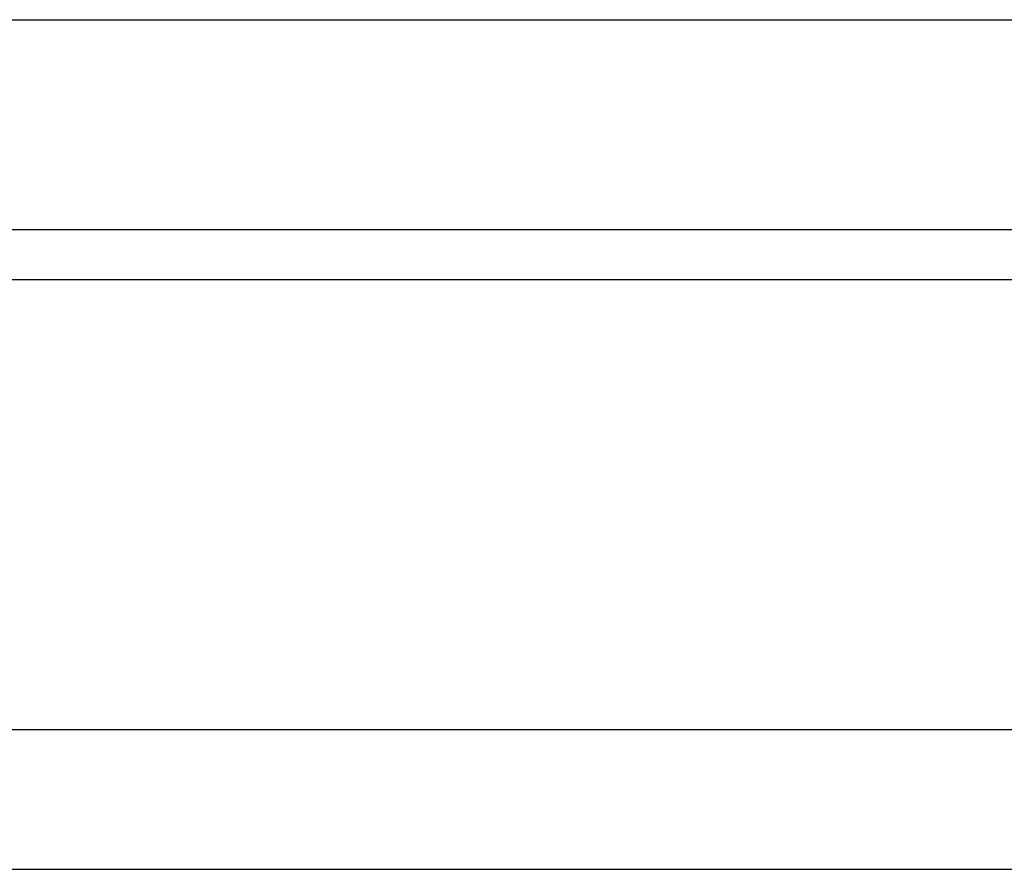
# Model space of a CAD drawing. Header units: millimetres. Extents: x 914 to 1153, y -9 to 64.
# Tile 23 of 55: x 1083.7 to 1088.63, y 4.61 to 8.86. Entities that reach past the tile are written whole.
import ezdxf

# ---------------------------------------------------------------- set-up
doc = ezdxf.new("R2010")
doc.units = ezdxf.units.MM
doc.header["$LTSCALE"] = 0.15
doc.layers.add('OUT', color=3, linetype='CONTINUOUS')

msp = doc.modelspace()

# ---------------------------------------------------------------- linework, layer by layer
at = {"layer": 'OUT', "color": 0}
for p, q in [((1077.7081, 8.8566), (1100.6081, 8.8566)), ((1077.7081, 7.8066), (1100.6081, 7.8066)), ((1022.5724, 7.5566), (1153.1581, 7.5566)), ((1022.3327, 5.3066), (1153.1581, 5.3066)), ((1003.1581, 4.6066), (1153.1581, 4.6066))]:
    msp.add_line(p, q, dxfattribs=at)

doc.saveas('drawing.dxf')
